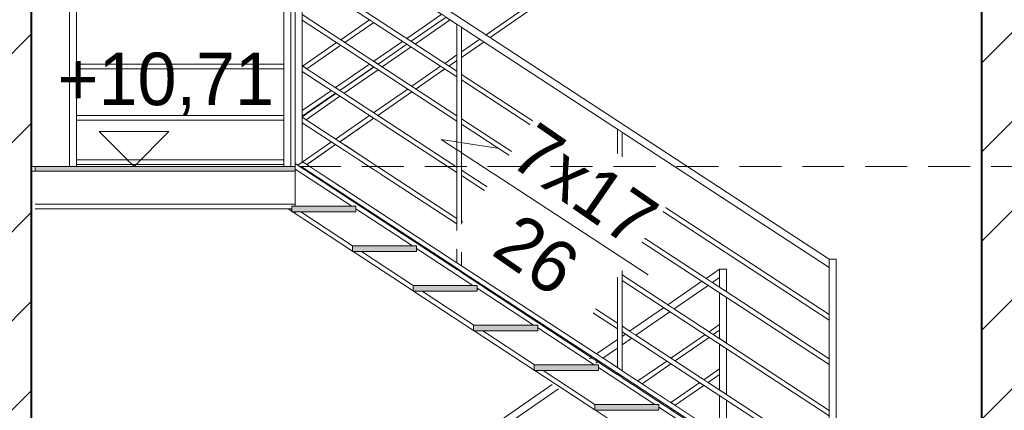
# Model space of a CAD drawing. Header units: centimetres. Extents: x 13236 to 130629, y -361 to 3059.
# Tile 70 of 71: x 76814 to 77236, y 1389 to 1556. Entities that reach past the tile are written whole.
import ezdxf

# ---------------------------------------------------------------- set-up
doc = ezdxf.new("R2010")
doc.units = ezdxf.units.CM
doc.header["$MEASUREMENT"] = 0
doc.linetypes.add('Przerywana gęsta', pattern=[13.5, 9, -4.5])
doc.linetypes.add('Wipeout_Contour', pattern=[100, 0, -100])
for name, color, linetype, lineweight in [('0_Nr_pióra__1', 7, 'Continuous', 13), ('0_Nr_pióra__103', 7, 'Continuous', 5), ('0_Nr_pióra__7', 7, 'Continuous', 20), ('inw_schody zewnętrzne_Nr_pióra__1', 7, 'Continuous', 13), ('inw_schody zewnętrzne_Nr_pióra__27', 7, 'Continuous', 40), ('inw_ściany zewnętrzne_Nr_pióra__61', 251, 'Continuous', 13)]:
    doc.layers.add(name, color=color, linetype=linetype, lineweight=lineweight)
doc.layers.add('inw_schody zewnętrzne', color=7, linetype='Continuous')
doc.styles.add('STYL_AUTOMATYCZNY_1', font='GOTHIC.TTF')
pattern_1 = [(45, (73973.137, 422.665), (-19.09188, 19.09188), [])]

# ---------------------------------------------------------------- blocks, each defined once
blk = doc.blocks.new('Wymiary_57_4', base_point=(76862.79, 1493.31))
at = {"layer": '0_Nr_pióra__1', "linetype": 'Continuous'}
for p, q in [((76862.79, 1493.31), (76847.79, 1508.31)), ((76847.79, 1508.31), (76877.79, 1508.31)), ((76877.79, 1508.31), (76862.79, 1493.31))]:
    blk.add_line(p, q, dxfattribs=at)
at = {"layer": '0_Nr_pióra__1', "insert": (76829.99, 1515.35), "char_height": 22.5, "attachment_point": 7, "style": 'STYL_AUTOMATYCZNY_1'}
blk.add_mtext('\\A1;{\\pql;\\fCentury Gothic|b0|i0|c238|p34;+10,71}', dxfattribs=at)

msp = doc.modelspace()

# ---------------------------------------------------------------- linework, layer by layer
at = {"layer": '0_Nr_pióra__103', "linetype": 'Continuous'}
msp.add_line((76835.08, 1493.31), (76835.08, 1602.11), dxfattribs=at)

# ---------------------------------------------------------------- wipeouts: each hides what was drawn before it
at = {"linetype": 'Wipeout_Contour', "ltscale": 231079.19759}
msp.add_wipeout([(77010.24, 1544.81), (77011.49, 1544.81), (77011.49, 1545.67)], dxfattribs=at)
at = {"linetype": 'Wipeout_Contour', "ltscale": 307591.702371}
msp.add_wipeout([(76838.08, 1537.11), (76838.08, 1535.11), (76927.08, 1535.11), (76927.08, 1537.11)], dxfattribs=at)
at = {"linetype": 'Wipeout_Contour', "ltscale": 231000.136149}
msp.add_wipeout([(76985.49, 1527.67), (76984.24, 1526.81), (76985.49, 1526.81)], dxfattribs=at)
at = {"linetype": 'Wipeout_Contour', "ltscale": 307589.957065}
msp.add_wipeout([(76838.08, 1515.11), (76838.08, 1513.11), (76927.08, 1513.11), (76927.08, 1515.11)], dxfattribs=at)
at = {"linetype": 'Wipeout_Contour', "ltscale": 307327.128927}
msp.add_wipeout([(76821.12, 1491.31), (76818.66, 1491.31), (76818.66, 1196.31), (76821.12, 1196.31)], dxfattribs=at).dxf.layer = 'inw_schody zewnętrzne'
at = {"linetype": 'Wipeout_Contour', "ltscale": 307806.287873}
msp.add_wipeout([(76934.86, 1492.62), (76938.96, 1489.94), (76938.96, 1493.31), (76935.85, 1493.31)], dxfattribs=at).dxf.layer = 'inw_schody zewnętrzne'
at = {"linetype": 'Wipeout_Contour', "ltscale": 308947.74002}
msp.add_wipeout([(77223.85, 1493.31), (77223.85, 1196.31), (77226.31, 1196.31), (77226.31, 1493.31)], dxfattribs=at).dxf.layer = 'inw_schody zewnętrzne'

# ---------------------------------------------------------------- next in the draw order: linework, layer by layer
at = {"layer": '0_Nr_pióra__103', "linetype": 'Continuous'}
for p, q in [((76927.08, 1537.11), (76838.08, 1537.11)), ((76927.08, 1535.11), (76838.08, 1535.11)), ((76927.08, 1515.11), (76838.08, 1515.11)), ((76927.08, 1513.11), (76838.08, 1513.11))]:
    msp.add_line(p, q, dxfattribs=at)

# ---------------------------------------------------------------- next in the draw order: wipeouts: each hides what was drawn before it
at = {"linetype": 'Wipeout_Contour', "ltscale": 308969.51157}
msp.add_wipeout([(77223.85, 1764.31), (77223.85, 1493.31), (77226.31, 1493.31), (77226.31, 1764.31)], dxfattribs=at).dxf.layer = 'inw_schody zewnętrzne'
at = {"linetype": 'Wipeout_Contour', "ltscale": 307349.284002}
msp.add_wipeout([(76821.12, 1491.31), (76821.12, 1196.31), (76829.74, 1196.31), (76829.74, 1491.31)], dxfattribs=at).dxf.layer = 'inw_schody zewnętrzne'
at = {"linetype": 'Wipeout_Contour', "ltscale": 307842.873895}
msp.add_wipeout([(76938.96, 1489.94), (76953.65, 1480.34), (76953.65, 1493.31), (76938.96, 1493.31)], dxfattribs=at).dxf.layer = 'inw_schody zewnętrzne'

# ---------------------------------------------------------------- next in the draw order: wipeouts: each hides what was drawn before it
at = {"linetype": 'Wipeout_Contour', "ltscale": 307349.001163}
msp.add_wipeout([(76818.66, 1762.31), (76818.66, 1493.31), (76821.12, 1493.31), (76821.12, 1762.31)], dxfattribs=at).dxf.layer = 'inw_schody zewnętrzne'
at = {"linetype": 'Wipeout_Contour', "ltscale": 308947.358022}
msp.add_wipeout([(77215.23, 1764.31), (77215.23, 1493.31), (77223.85, 1493.31), (77223.85, 1764.31)], dxfattribs=at).dxf.layer = 'inw_schody zewnętrzne'
at = {"linetype": 'Wipeout_Contour', "ltscale": 230856.771849}
msp.add_wipeout([(76935.85, 1493.31), (76938.96, 1493.31), (76938.96, 1495.46)], dxfattribs=at).dxf.layer = 'inw_schody zewnętrzne'
at = {"linetype": 'Wipeout_Contour', "ltscale": 307901.847707}
msp.add_wipeout([(76953.65, 1493.31), (76953.65, 1480.34), (76968.64, 1470.54), (76968.64, 1493.31)], dxfattribs=at).dxf.layer = 'inw_schody zewnętrzne'
at = {"linetype": 'Wipeout_Contour', "ltscale": 928065.774634}
msp.add_wipeout([(77248.79, 1493.31), (77226.31, 1493.31), (77226.31, 1196.31), (77248.79, 1196.31), (77289.45, 1196.31), (77343.87, 1196.31), (77421.24, 1196.31), (77432.14, 1196.31), (77432.14, 1493.31), (77421.24, 1493.31), (77343.87, 1493.31), (77289.45, 1493.31)], dxfattribs=at).dxf.layer = 'inw_schody zewnętrzne'

# ---------------------------------------------------------------- next in the draw order: hatches: boundary and pattern name
at = {"layer": 'inw_schody zewnętrzne_Nr_pióra__1', "linetype": 'Continuous'}
h = msp.add_hatch(dxfattribs=at)
h.set_pattern_fill('Bloczki_ceramiczne_0004', color=256, style=0, pattern_type=2)
h.set_pattern_definition(pattern_1)
h.paths.add_polyline_path([(77248.79, 1493.31), (77226.31, 1493.31), (77226.31, 1196.31), (77248.79, 1196.31), (77289.45, 1196.31), (77343.87, 1196.31), (77421.24, 1196.31), (77432.14, 1196.31), (77432.14, 1493.31), (77421.24, 1493.31), (77343.87, 1493.31), (77289.45, 1493.31)])

# ---------------------------------------------------------------- next in the draw order: wipeouts: each hides what was drawn before it
at = {"linetype": 'Wipeout_Contour', "ltscale": 307337.418127}
msp.add_wipeout([(76819.31, 1493.31), (76819.31, 1491.31), (76820.41, 1491.31), (76820.41, 1493.31)], dxfattribs=at)
at = {"linetype": 'Wipeout_Contour', "ltscale": 461751.550727}
msp.add_wipeout([(76931.99, 1473.81), (76931.99, 1473), (76956.49, 1456.98), (76956.49, 1459.31), (76956.54, 1459.31), (76934.36, 1473.81)], dxfattribs=at)
at = {"linetype": 'Wipeout_Contour', "ltscale": 307843.441109}
msp.add_wipeout([(76953.65, 1505.63), (76938.96, 1495.46), (76938.96, 1493.31), (76953.65, 1493.31)], dxfattribs=at).dxf.layer = 'inw_schody zewnętrzne'

# ---------------------------------------------------------------- next in the draw order: wipeouts: each hides what was drawn before it
at = {"linetype": 'Wipeout_Contour', "ltscale": 307333.921356}
msp.add_wipeout([(76818.66, 1493.31), (76818.66, 1491.31), (76819.31, 1491.31), (76819.31, 1493.31)], dxfattribs=at)
at = {"linetype": 'Wipeout_Contour', "ltscale": 384932.040439}
msp.add_wipeout([(76956.75, 1456.81), (76982.49, 1439.98), (76982.49, 1442.31), (76982.54, 1442.31), (76960.36, 1456.81)], dxfattribs=at)
at = {"linetype": 'Wipeout_Contour', "ltscale": 928131.002647}
msp.add_wipeout([(77248.79, 1764.31), (77226.31, 1764.31), (77226.31, 1493.31), (77248.79, 1493.31), (77289.45, 1493.31), (77343.87, 1493.31), (77421.24, 1493.31), (77432.14, 1493.31), (77432.14, 1764.31), (77421.24, 1764.31), (77343.87, 1764.31), (77289.45, 1764.31)], dxfattribs=at).dxf.layer = 'inw_schody zewnętrzne'
at = {"linetype": 'Wipeout_Contour', "ltscale": 538825.226198}
msp.add_wipeout([(76953.65, 1505.63), (76953.65, 1493.31), (76968.64, 1493.31), (76968.64, 1516.01), (76959.49, 1509.67), (76959.49, 1508.81), (76958.24, 1508.81)], dxfattribs=at).dxf.layer = 'inw_schody zewnętrzne'

# ---------------------------------------------------------------- next in the draw order: hatches: boundary and pattern name
at = {"layer": 'inw_schody zewnętrzne_Nr_pióra__1', "linetype": 'Continuous'}
h = msp.add_hatch(dxfattribs=at)
h.set_pattern_fill('Bloczki_ceramiczne_0004', color=256, style=0, pattern_type=2)
h.set_pattern_definition(pattern_1)
h.paths.add_polyline_path([(77248.79, 1764.31), (77226.31, 1764.31), (77226.31, 1493.31), (77248.79, 1493.31), (77289.45, 1493.31), (77343.87, 1493.31), (77421.24, 1493.31), (77432.14, 1493.31), (77432.14, 1764.31), (77421.24, 1764.31), (77343.87, 1764.31), (77289.45, 1764.31)])

# ---------------------------------------------------------------- next in the draw order: linework, layer by layer
at = {"layer": 'inw_schody zewnętrzne_Nr_pióra__27', "linetype": 'Continuous'}
for p, q in [((77226.31, 1764.31), (77226.31, 1493.31)), ((77226.31, 1493.31), (77226.31, 1196.31))]:
    msp.add_line(p, q, dxfattribs=at)

# ---------------------------------------------------------------- next in the draw order: wipeouts: each hides what was drawn before it
at = {"linetype": 'Wipeout_Contour', "ltscale": 230921.086607}
msp.add_wipeout([(76958.24, 1508.81), (76959.49, 1508.81), (76959.49, 1509.67)], dxfattribs=at)
at = {"linetype": 'Wipeout_Contour', "ltscale": 385060.429098}
msp.add_wipeout([(76986.36, 1439.81), (76982.75, 1439.81), (77008.49, 1422.98), (77008.49, 1425.31), (77008.54, 1425.31)], dxfattribs=at)
at = {"linetype": 'Wipeout_Contour', "ltscale": 920759.08366}
msp.add_wipeout([(76612.83, 1493.31), (76612.83, 1196.31), (76623.73, 1196.31), (76701.1, 1196.31), (76755.52, 1196.31), (76796.18, 1196.31), (76818.66, 1196.31), (76818.66, 1493.31), (76796.18, 1493.31), (76755.52, 1493.31), (76701.1, 1493.31), (76623.73, 1493.31)], dxfattribs=at).dxf.layer = 'inw_schody zewnętrzne'

# ---------------------------------------------------------------- next in the draw order: hatches: boundary and pattern name
at = {"layer": 'inw_schody zewnętrzne_Nr_pióra__1', "linetype": 'Continuous'}
h = msp.add_hatch(dxfattribs=at)
h.set_pattern_fill('Bloczki_ceramiczne_0004', color=256, style=0, pattern_type=2)
h.set_pattern_definition(pattern_1)
h.paths.add_polyline_path([(76612.83, 1493.31), (76612.83, 1196.31), (76623.73, 1196.31), (76701.1, 1196.31), (76755.52, 1196.31), (76796.18, 1196.31), (76818.66, 1196.31), (76818.66, 1493.31), (76796.18, 1493.31), (76755.52, 1493.31), (76701.1, 1493.31), (76623.73, 1493.31)])

# ---------------------------------------------------------------- next in the draw order: wipeouts: each hides what was drawn before it
at = {"linetype": 'Wipeout_Contour', "ltscale": 308156.391069}
msp.add_wipeout([(77113.99, 1638.52), (76931.99, 1512.52), (76931.99, 1510.12), (77113.99, 1636.12)], dxfattribs=at)
at = {"linetype": 'Wipeout_Contour', "ltscale": 385188.837599}
msp.add_wipeout([(77008.75, 1422.81), (77034.49, 1405.98), (77034.49, 1408.31), (77034.54, 1408.31), (77012.36, 1422.81)], dxfattribs=at)

# ---------------------------------------------------------------- next in the draw order: wipeouts: each hides what was drawn before it
at = {"linetype": 'Wipeout_Contour', "ltscale": 308158.813253}
msp.add_wipeout([(76933.07, 1493.79), (76934.86, 1492.62), (77113.99, 1616.63), (77113.99, 1619.04)], dxfattribs=at)
at = {"linetype": 'Wipeout_Contour', "ltscale": 385317.265923}
msp.add_wipeout([(77038.36, 1405.81), (77034.75, 1405.81), (77060.49, 1388.98), (77060.49, 1391.31), (77060.54, 1391.31)], dxfattribs=at)
at = {"linetype": 'Wipeout_Contour', "ltscale": 920824.829253}
msp.add_wipeout([(76612.83, 1764.31), (76612.83, 1493.31), (76623.73, 1493.31), (76701.1, 1493.31), (76755.52, 1493.31), (76796.18, 1493.31), (76818.66, 1493.31), (76818.66, 1764.31), (76796.18, 1764.31), (76755.52, 1764.31), (76701.1, 1764.31), (76623.73, 1764.31)], dxfattribs=at).dxf.layer = 'inw_schody zewnętrzne'

# ---------------------------------------------------------------- next in the draw order: hatches: boundary and pattern name
at = {"layer": 'inw_schody zewnętrzne_Nr_pióra__1', "linetype": 'Continuous'}
h = msp.add_hatch(dxfattribs=at)
h.set_pattern_fill('Bloczki_ceramiczne_0004', color=256, style=0, pattern_type=2)
h.set_pattern_definition(pattern_1)
h.paths.add_polyline_path([(76612.83, 1764.31), (76612.83, 1493.31), (76623.73, 1493.31), (76701.1, 1493.31), (76755.52, 1493.31), (76796.18, 1493.31), (76818.66, 1493.31), (76818.66, 1764.31), (76796.18, 1764.31), (76755.52, 1764.31), (76701.1, 1764.31), (76623.73, 1764.31)])

# ---------------------------------------------------------------- next in the draw order: linework, layer by layer
at = {"layer": '0_Nr_pióra__1', "linetype": 'Continuous'}
for p, q in [((76818.66, 1493.31), (76819.31, 1493.31)), ((76818.66, 1491.31), (76819.31, 1491.31)), ((76819.31, 1493.31), (76820.41, 1493.31)), ((76819.31, 1491.31), (76820.41, 1491.31)), ((76820.41, 1493.31), (76820.41, 1491.31))]:
    msp.add_line(p, q, dxfattribs=at)
at = {"layer": 'inw_schody zewnętrzne_Nr_pióra__27', "linetype": 'Continuous'}
for p, q in [((76818.66, 1764.31), (76818.66, 1493.31)), ((76818.66, 1493.31), (76818.66, 1196.31))]:
    msp.add_line(p, q, dxfattribs=at)

# ---------------------------------------------------------------- next in the draw order: wipeouts: each hides what was drawn before it
at = {"linetype": 'Wipeout_Contour', "ltscale": 230863.449253}
msp.add_wipeout([(76956.2, 1476.31), (76931.99, 1492.14), (76931.99, 1476.31)], dxfattribs=at)

# ---------------------------------------------------------------- next in the draw order: wipeouts: each hides what was drawn before it
at = {"linetype": 'Wipeout_Contour', "ltscale": 384859.152967}
msp.add_wipeout([(76934.36, 1473.81), (76956.54, 1459.31), (76982.2, 1459.31), (76957.99, 1475.14), (76957.99, 1473.81)], dxfattribs=at)

# ---------------------------------------------------------------- next in the draw order: wipeouts: each hides what was drawn before it
at = {"linetype": 'Wipeout_Contour', "ltscale": 384987.51775}
msp.add_wipeout([(76960.36, 1456.81), (76982.54, 1442.31), (77008.2, 1442.31), (76983.99, 1458.14), (76983.99, 1456.81)], dxfattribs=at)

# ---------------------------------------------------------------- next in the draw order: wipeouts: each hides what was drawn before it
at = {"linetype": 'Wipeout_Contour', "ltscale": 385115.9024}
msp.add_wipeout([(77009.99, 1439.81), (76986.36, 1439.81), (77008.54, 1425.31), (77034.2, 1425.31), (77009.99, 1441.14)], dxfattribs=at)

# ---------------------------------------------------------------- next in the draw order: wipeouts: each hides what was drawn before it
at = {"linetype": 'Wipeout_Contour', "ltscale": 385244.306878}
msp.add_wipeout([(77012.36, 1422.81), (77034.54, 1408.31), (77060.2, 1408.31), (77035.99, 1424.14), (77035.99, 1422.81)], dxfattribs=at)

# ---------------------------------------------------------------- next in the draw order: wipeouts: each hides what was drawn before it
at = {"linetype": 'Wipeout_Contour', "ltscale": 385372.731184}
msp.add_wipeout([(77038.36, 1405.81), (77060.54, 1391.31), (77086.2, 1391.31), (77061.99, 1407.14), (77061.99, 1405.81)], dxfattribs=at)

# ---------------------------------------------------------------- next in the draw order: wipeouts: each hides what was drawn before it
at = {"linetype": 'Wipeout_Contour', "ltscale": 385501.175275}
msp.add_wipeout([(77087.99, 1388.81), (77064.36, 1388.81), (77086.54, 1374.31), (77112.2, 1374.31), (77087.99, 1390.14)], dxfattribs=at)

# ---------------------------------------------------------------- next in the draw order: wipeouts: each hides what was drawn before it
at = {"linetype": 'Wipeout_Contour', "ltscale": 2003366.581629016}
msp.add_wipeout([(76931.99, 1492.14), (76956.2, 1476.31), (76957.99, 1476.31), (76957.99, 1475.14), (76982.2, 1459.31), (76983.99, 1459.31), (76983.99, 1458.14), (77008.2, 1442.31), (77009.99, 1442.31), (77009.99, 1441.14), (77034.2, 1425.31), (77035.99, 1425.31), (77035.99, 1424.14), (77060.2, 1408.31), (77061.99, 1408.31), (77061.99, 1407.14), (77086.2, 1391.31), (77087.99, 1391.31), (77087.99, 1390.14), (77112.2, 1374.31), (77113.99, 1374.31), (77113.99, 1373.14), (77138.2, 1357.31), (77139.99, 1357.31), (77139.99, 1358.5), (76931.99, 1494.5)], dxfattribs=at)

# ---------------------------------------------------------------- next in the draw order: hatches: boundary and pattern name
at = {"layer": '0_Nr_pióra__1', "linetype": 'Continuous'}
for points in [[(76931.99, 1491.31), (76931.99, 1493.31), (76820.41, 1493.31), (76820.41, 1491.31)], [(76957.99, 1473.81), (76957.99, 1476.31), (76930.49, 1476.31), (76930.49, 1473.81)], [(76983.99, 1456.81), (76983.99, 1459.31), (76956.49, 1459.31), (76956.49, 1456.81)], [(77009.99, 1439.81), (77009.99, 1442.31), (76982.49, 1442.31), (76982.49, 1439.81)], [(77035.99, 1422.81), (77035.99, 1425.31), (77008.49, 1425.31), (77008.49, 1422.81)], [(77061.99, 1405.81), (77061.99, 1408.31), (77034.49, 1408.31), (77034.49, 1405.81)], [(77087.99, 1388.81), (77087.99, 1391.31), (77060.49, 1391.31), (77060.49, 1388.81)]]:
    msp.add_hatch(color=256, dxfattribs=at).paths.add_polyline_path(points)

# ---------------------------------------------------------------- next in the draw order: linework, layer by layer
at = {"layer": '0_Nr_pióra__103', "linetype": 'Continuous'}
for p, q in [((76931.99, 1491.31), (76820.41, 1491.31)), ((76931.99, 1494.5), (76931.99, 1493.31)), ((76931.99, 1493.31), (76931.99, 1491.31)), ((76931.99, 1491.31), (76931.99, 1476.31)), ((76931.99, 1477.05), (76820.41, 1477.05)), ((76930.49, 1475.05), (76820.41, 1475.05)), ((76907.14, 1475.05), (76930.49, 1475.05)), ((76930.49, 1476.31), (76930.49, 1473.81)), ((76931.99, 1473.81), (76931.99, 1473)), ((76982.49, 1442.31), (76982.49, 1439.81)), ((77060.49, 1391.31), (77060.49, 1388.81))]:
    msp.add_line(p, q, dxfattribs=at)

# ---------------------------------------------------------------- next in the draw order: wipeouts: each hides what was drawn before it
at = {"linetype": 'Wipeout_Contour', "ltscale": 308001.845742}
msp.add_wipeout([(77042.11, 1399.8), (76932.53, 1324.33), (76934.23, 1321.86), (77044.82, 1398.02)], dxfattribs=at)

# ---------------------------------------------------------------- next in the draw order: linework, layer by layer
at = {"layer": '0_Nr_pióra__103', "linetype": 'Continuous'}
for p, q in [((76934.03, 1325.36), (77042.11, 1399.8)), ((76934.23, 1321.86), (77044.82, 1398.02))]:
    msp.add_line(p, q, dxfattribs=at)

# ---------------------------------------------------------------- next in the draw order: wipeouts: each hides what was drawn before it
at = {"linetype": 'Wipeout_Contour', "ltscale": 308253.880296}
msp.add_wipeout([(76934.99, 1601.13), (76934.99, 1597.55), (77160.86, 1450.1), (77162.5, 1452.61)], dxfattribs=at)
at = {"linetype": 'Wipeout_Contour', "ltscale": 307588.470008}
msp.add_wipeout([(76838.08, 1496.11), (76838.08, 1494.11), (76927.08, 1494.11), (76927.08, 1496.11)], dxfattribs=at)

# ---------------------------------------------------------------- next in the draw order: linework, layer by layer
at = {"layer": '0_Nr_pióra__103', "linetype": 'Continuous'}
for p, q in [((77013.8, 1549.68), (77114.58, 1619.45)), ((77015.59, 1548.51), (77118.06, 1619.45)), ((76838.08, 1493.31), (76838.08, 1599.11)), ((76927.08, 1493.31), (76927.08, 1599.11)), ((76927.08, 1496.11), (76838.08, 1496.11)), ((76931.99, 1493.31), (76820.41, 1493.31)), ((76927.08, 1494.11), (76838.08, 1494.11)), ((77163.99, 1451.62), (77163.99, 1453.57)), ((77163.99, 1342.81), (77163.99, 1451.62))]:
    msp.add_line(p, q, dxfattribs=at)

# ---------------------------------------------------------------- next in the draw order: block references
at = {"linetype": 'Continuous'}
msp.add_blockref('Wymiary_57_4', (76862.79, 1493.31), dxfattribs=at)

# ---------------------------------------------------------------- next in the draw order: wipeouts: each hides what was drawn before it
at = {"linetype": 'Wipeout_Contour', "ltscale": 307928.958502}
msp.add_wipeout([(76934.99, 1495.33), (76934.99, 1492.94), (77001.32, 1449.64), (77001.32, 1452.03)], dxfattribs=at)

# ---------------------------------------------------------------- next in the draw order: linework, layer by layer
at = {"layer": '0_Nr_pióra__103', "linetype": 'Continuous'}
for p, q in [((76956.49, 1459.31), (76956.49, 1456.81)), ((76983.99, 1459.31), (76956.49, 1459.31)), ((76983.99, 1459.31), (76983.99, 1456.81)), ((76983.99, 1456.81), (76956.49, 1456.81)), ((76982.49, 1439.98), (76956.75, 1456.81)), ((76982.54, 1442.31), (76960.36, 1456.81))]:
    msp.add_line(p, q, dxfattribs=at)

# ---------------------------------------------------------------- next in the draw order: wipeouts: each hides what was drawn before it
at = {"linetype": 'Wipeout_Contour', "ltscale": 307930.421582}
msp.add_wipeout([(76934.99, 1511.94), (77001.32, 1468.64), (77001.32, 1471.03), (76934.99, 1514.33)], dxfattribs=at)
at = {"linetype": 'Wipeout_Contour', "ltscale": 308199.871406}
msp.add_wipeout([(77070.15, 1407.09), (77003.32, 1450.72), (77003.32, 1448.33), (77070.15, 1404.7)], dxfattribs=at)

# ---------------------------------------------------------------- next in the draw order: linework, layer by layer
at = {"layer": '0_Nr_pióra__103', "linetype": 'Continuous'}
for p, q in [((76956.49, 1456.98), (76928.85, 1475.05)), ((76957.99, 1476.31), (76930.49, 1476.31)), ((76957.99, 1476.31), (76957.99, 1473.81)), ((76982.2, 1459.31), (76957.99, 1475.14)), ((76957.99, 1473.81), (76930.49, 1473.81)), ((76956.54, 1459.31), (76934.36, 1473.81)), ((77034.49, 1408.31), (77034.49, 1405.81)), ((77061.99, 1405.81), (77034.49, 1405.81)), ((77060.49, 1388.98), (77034.75, 1405.81)), ((77060.54, 1391.31), (77038.36, 1405.81))]:
    msp.add_line(p, q, dxfattribs=at)

# ---------------------------------------------------------------- next in the draw order: wipeouts: each hides what was drawn before it
at = {"linetype": 'Wipeout_Contour', "ltscale": 307932.1391}
msp.add_wipeout([(76934.99, 1533.94), (77001.32, 1490.64), (77001.32, 1493.03), (76934.99, 1536.33)], dxfattribs=at)
at = {"linetype": 'Wipeout_Contour', "ltscale": 308201.289039}
msp.add_wipeout([(77003.32, 1467.33), (77070.15, 1423.7), (77070.15, 1426.09), (77003.32, 1469.72)], dxfattribs=at)
at = {"linetype": 'Wipeout_Contour', "ltscale": 308292.134844}
msp.add_wipeout([(77059.41, 1411.71), (77058.13, 1410.83), (77060.84, 1409.06), (77062.13, 1409.94)], dxfattribs=at)
at = {"linetype": 'Wipeout_Contour', "ltscale": 308515.400148}
msp.add_wipeout([(77072.15, 1405.78), (77072.15, 1403.4), (77161, 1345.4), (77161, 1347.78)], dxfattribs=at)

# ---------------------------------------------------------------- next in the draw order: linework, layer by layer
at = {"layer": '0_Nr_pióra__103', "linetype": 'Continuous'}
for p, q in [((76933.07, 1493.79), (76947.49, 1503.78)), ((76936.93, 1494.06), (76949.28, 1502.61)), ((76956.2, 1476.31), (76931.99, 1492.14)), ((76934.86, 1492.62), (76935.16, 1492.83)), ((76934.99, 1492.54), (76934.99, 1492.94)), ((77009.99, 1442.31), (76982.49, 1442.31)), ((77009.99, 1442.31), (77009.99, 1439.81)), ((77034.2, 1425.31), (77009.99, 1441.14)), ((77009.99, 1439.81), (76982.49, 1439.81)), ((77008.49, 1422.98), (76982.75, 1439.81)), ((77008.54, 1425.31), (76986.36, 1439.81)), ((77008.49, 1425.31), (77008.49, 1422.81)), ((77035.99, 1425.31), (77008.49, 1425.31)), ((77035.99, 1425.31), (77035.99, 1422.81)), ((77035.99, 1422.81), (77008.49, 1422.81)), ((77034.49, 1405.98), (77008.75, 1422.81)), ((77034.54, 1408.31), (77012.36, 1422.81)), ((77061.99, 1408.31), (77034.49, 1408.31)), ((77061.99, 1408.31), (77061.99, 1405.81))]:
    msp.add_line(p, q, dxfattribs=at)

# ---------------------------------------------------------------- next in the draw order: wipeouts: each hides what was drawn before it
at = {"linetype": 'Wipeout_Contour', "ltscale": 307933.881756}
msp.add_wipeout([(76934.99, 1558.33), (76934.99, 1555.94), (77001.32, 1512.64), (77001.32, 1515.03)], dxfattribs=at)
at = {"linetype": 'Wipeout_Contour', "ltscale": 308202.953913}
msp.add_wipeout([(77003.32, 1489.33), (77070.15, 1445.7), (77070.15, 1448.09), (77003.32, 1491.72)], dxfattribs=at)
at = {"linetype": 'Wipeout_Contour', "ltscale": 308516.76498}
msp.add_wipeout([(77072.15, 1424.78), (77072.15, 1422.4), (77161, 1364.4), (77161, 1366.78)], dxfattribs=at)

# ---------------------------------------------------------------- next in the draw order: wipeouts: each hides what was drawn before it
at = {"linetype": 'Wipeout_Contour', "ltscale": 307935.407007}
msp.add_wipeout([(76934.99, 1574.94), (77001.32, 1531.64), (77001.32, 1534.03), (76934.99, 1577.33)], dxfattribs=at)
at = {"linetype": 'Wipeout_Contour', "ltscale": 307826.882881}
msp.add_wipeout([(76934.99, 1514.81), (76949.25, 1524.63), (76947.44, 1525.81), (76934.99, 1517.24)], dxfattribs=at)
at = {"linetype": 'Wipeout_Contour', "ltscale": 308204.643904}
msp.add_wipeout([(77003.32, 1511.33), (77070.15, 1467.7), (77070.15, 1470.09), (77003.32, 1513.72)], dxfattribs=at)
at = {"linetype": 'Wipeout_Contour', "ltscale": 308518.368694}
msp.add_wipeout([(77072.15, 1444.4), (77161, 1386.4), (77161, 1388.78), (77072.15, 1446.78)], dxfattribs=at)

# ---------------------------------------------------------------- next in the draw order: linework, layer by layer
at = {"layer": '0_Nr_pióra__103', "linetype": 'Continuous'}
for p, q in [((76981.98, 1527.65), (76994.33, 1536.2)), ((76983.77, 1526.48), (76996.12, 1535.03)), ((76936.57, 1513.29), (76951.15, 1523.39)), ((76949.27, 1505.01), (76963.85, 1515.1)), ((76951.06, 1503.84), (76965.64, 1513.93)), ((77086.49, 1371.98), (77060.75, 1388.81))]:
    msp.add_line(p, q, dxfattribs=at)

# ---------------------------------------------------------------- next in the draw order: wipeouts: each hides what was drawn before it
at = {"linetype": 'Wipeout_Contour', "ltscale": 230852.747162}
msp.add_wipeout([(76935.08, 1555.88), (76934.99, 1555.94), (76934.99, 1555.81)], dxfattribs=at)
at = {"linetype": 'Wipeout_Contour', "ltscale": 230851.422131}
msp.add_wipeout([(76934.99, 1533.94), (76934.99, 1533.81), (76935.08, 1533.88)], dxfattribs=at)
at = {"linetype": 'Wipeout_Contour', "ltscale": 307890.673273}
msp.add_wipeout([(76949.22, 1527.04), (76951.03, 1525.86), (76965.65, 1535.93), (76963.84, 1537.11)], dxfattribs=at)
at = {"linetype": 'Wipeout_Contour', "ltscale": 308206.123655}
msp.add_wipeout([(77003.32, 1530.33), (77070.15, 1486.7), (77070.15, 1489.09), (77003.32, 1532.72)], dxfattribs=at)
at = {"linetype": 'Wipeout_Contour', "ltscale": 308519.997499}
msp.add_wipeout([(77072.15, 1468.78), (77072.15, 1466.4), (77161, 1408.4), (77161, 1410.78)], dxfattribs=at)
at = {"linetype": 'Wipeout_Contour', "ltscale": 308360.38778}
msp.add_wipeout([(77077.14, 1400.14), (77075.85, 1399.25), (77077.66, 1398.06), (77078.95, 1398.96)], dxfattribs=at)
at = {"linetype": 'Wipeout_Contour', "ltscale": 308416.3412}
msp.add_wipeout([(77090, 1389.99), (77091.81, 1388.81), (77093.12, 1389.71), (77091.31, 1390.89)], dxfattribs=at)

# ---------------------------------------------------------------- next in the draw order: linework, layer by layer
at = {"layer": '0_Nr_pióra__103', "linetype": 'Continuous'}
for p, q in [((76965.62, 1516.33), (76980.2, 1526.42)), ((76967.41, 1515.16), (76981.99, 1525.25)), ((77087.99, 1391.31), (77060.49, 1391.31)), ((77087.99, 1391.31), (77087.99, 1388.81)), ((77087.99, 1388.81), (77060.49, 1388.81))]:
    msp.add_line(p, q, dxfattribs=at)

# ---------------------------------------------------------------- next in the draw order: wipeouts: each hides what was drawn before it
at = {"linetype": 'Wipeout_Contour', "ltscale": 308067.820317}
msp.add_wipeout([(77001.32, 1554.25), (77001.32, 1447.98), (77003.32, 1446.67), (77003.32, 1552.94)], dxfattribs=at)
at = {"linetype": 'Wipeout_Contour', "ltscale": 307834.768928}
msp.add_wipeout([(76935.05, 1536.29), (76936.86, 1535.1), (76951.48, 1545.17), (76949.67, 1546.35)], dxfattribs=at)
at = {"linetype": 'Wipeout_Contour', "ltscale": 307952.627696}
msp.add_wipeout([(76978, 1546.86), (76965.62, 1538.33), (76967.43, 1537.15), (76979.81, 1545.68)], dxfattribs=at)
at = {"linetype": 'Wipeout_Contour', "ltscale": 308521.424388}
msp.add_wipeout([(77072.15, 1485.4), (77161, 1427.4), (77161, 1429.78), (77072.15, 1487.78)], dxfattribs=at)
at = {"linetype": 'Wipeout_Contour', "ltscale": 308451.268934}
msp.add_wipeout([(77093.09, 1392.12), (77094.9, 1390.94), (77107.28, 1399.46), (77105.47, 1400.65)], dxfattribs=at)

# ---------------------------------------------------------------- next in the draw order: linework, layer by layer
at = {"layer": '0_Nr_pióra__103', "linetype": 'Continuous'}
for p, q in [((77001.32, 1534.03), (77001.32, 1554.25)), ((77003.32, 1532.72), (77003.32, 1552.94)), ((77003.32, 1542.42), (77011.14, 1547.84)), ((77003.32, 1540.02), (77012.93, 1546.67)), ((76969.28, 1535.94), (76981.63, 1544.49)), ((76996.1, 1537.43), (77001.32, 1541.04)), ((76997.89, 1536.26), (77001.32, 1538.63)), ((76949.22, 1527.04), (76963.84, 1537.11)), ((76951.03, 1525.86), (76965.65, 1535.93)), ((76951.14, 1525.78), (76965.72, 1535.88)), ((76952.93, 1524.62), (76967.51, 1534.71)), ((77001.32, 1531.64), (77001.32, 1534.03)), ((77001.32, 1515.03), (77001.32, 1531.64)), ((77003.32, 1530.33), (77003.32, 1532.72)), ((77003.32, 1513.72), (77003.32, 1530.33)), ((77001.32, 1512.64), (77001.32, 1515.03)), ((77001.32, 1493.03), (77001.32, 1512.64)), ((77003.32, 1511.33), (77003.32, 1513.72)), ((77003.32, 1491.72), (77003.32, 1511.33)), ((77001.32, 1452.03), (76934.99, 1495.33)), ((77001.32, 1449.64), (76934.99, 1492.94)), ((77001.32, 1490.64), (77001.32, 1493.03)), ((77003.32, 1489.33), (77003.32, 1491.72)), ((77001.32, 1471.03), (77001.32, 1490.64)), ((77003.32, 1469.72), (77003.32, 1489.33)), ((77001.32, 1468.64), (77001.32, 1471.03)), ((77001.32, 1452.03), (77001.32, 1468.64)), ((77003.32, 1467.33), (77003.32, 1469.72)), ((77003.32, 1450.72), (77003.32, 1467.33)), ((77008.2, 1442.31), (76983.99, 1458.14)), ((77160.99, 1450.3), (77160.99, 1453.57)), ((77160.99, 1453.57), (77163.99, 1453.57)), ((77003.32, 1450.72), (77001.32, 1452.03)), ((77003.32, 1448.33), (77001.32, 1449.64)), ((77001.32, 1449.17), (77001.32, 1449.64)), ((77160.99, 1344.77), (77160.99, 1450.3)), ((77003.32, 1447.86), (77003.32, 1448.33)), ((77090.89, 1390.61), (77091.31, 1390.89)), ((77092.7, 1389.42), (77093.12, 1389.71))]:
    msp.add_line(p, q, dxfattribs=at)

# ---------------------------------------------------------------- next in the draw order: wipeouts: each hides what was drawn before it
at = {"linetype": 'Wipeout_Contour', "ltscale": 769487.503171}
msp.add_wipeout([(76931.03, 1510.3), (76931.99, 1510.96), (76931.99, 1599.51), (76931.85, 1599.6), (76931.99, 1599.82), (76931.99, 1603.09), (76934.03, 1601.76), (76934.03, 1619.15), (76932.53, 1621.33), (76931.03, 1620.3)], dxfattribs=at)
at = {"linetype": 'Wipeout_Contour', "ltscale": 307896.728419}
msp.add_wipeout([(76963.84, 1556.11), (76951.45, 1547.58), (76953.26, 1546.4), (76965.65, 1554.93)], dxfattribs=at)
at = {"linetype": 'Wipeout_Contour', "ltscale": 308015.512186}
msp.add_wipeout([(76979.78, 1548.09), (76981.59, 1546.91), (76996.67, 1557.29), (76994.85, 1558.47)], dxfattribs=at)
at = {"linetype": 'Wipeout_Contour', "ltscale": 308339.652542}
msp.add_wipeout([(77072.15, 1508.01), (77070.15, 1509.31), (77070.15, 1402.97), (77072.15, 1401.66)], dxfattribs=at)
at = {"linetype": 'Wipeout_Contour', "ltscale": 231392.430154}
msp.add_wipeout([(77117.19, 1447.86), (77116.99, 1448.15), (77116.99, 1447.72)], dxfattribs=at)
at = {"linetype": 'Wipeout_Contour', "ltscale": 308395.296227}
msp.add_wipeout([(77091.31, 1409.89), (77078.92, 1401.36), (77080.73, 1400.18), (77093.12, 1408.71)], dxfattribs=at)
at = {"linetype": 'Wipeout_Contour', "ltscale": 308495.081386}
msp.add_wipeout([(77113.99, 1406.51), (77107.25, 1401.87), (77109.06, 1400.69), (77113.99, 1404.08)], dxfattribs=at)

# ---------------------------------------------------------------- next in the draw order: linework, layer by layer
at = {"layer": '0_Nr_pióra__103', "linetype": 'Continuous'}
for p, q in [((76930.08, 1493.31), (76930.08, 1602.11)), ((77161, 1453.59), (76934.99, 1601.13)), ((76931.99, 1493.31), (76931.99, 1599.51)), ((76934.99, 1495.12), (76934.99, 1597.55)), ((77001.32, 1534.03), (76934.99, 1577.33)), ((77001.32, 1531.64), (76934.99, 1574.94)), ((77001.32, 1515.03), (76934.99, 1558.33)), ((77001.32, 1512.64), (76934.99, 1555.94)), ((76934.99, 1555.81), (76935.08, 1555.88)), ((76951.45, 1547.58), (76963.84, 1556.11)), ((76953.26, 1546.4), (76965.65, 1554.93)), ((76979.78, 1548.09), (76994.85, 1558.47)), ((76981.62, 1546.89), (76996.65, 1557.29)), ((76983.41, 1545.72), (76998.44, 1556.13)), ((76992.41, 1554.36), (76996.67, 1557.29)), ((76935.05, 1536.29), (76949.67, 1546.35)), ((76965.62, 1538.33), (76978, 1546.86)), ((76936.86, 1535.1), (76951.48, 1545.17)), ((76967.49, 1537.11), (76979.84, 1545.66)), ((77001.32, 1493.03), (76934.99, 1536.33)), ((77001.32, 1490.64), (76934.99, 1533.94)), ((76934.99, 1533.81), (76935.08, 1533.88)), ((77070.15, 1489.09), (77003.32, 1532.72)), ((77070.15, 1486.7), (77003.32, 1530.33)), ((76934.99, 1517.24), (76947.44, 1525.81)), ((76934.99, 1514.81), (76949.25, 1524.63)), ((76934.99, 1514.6), (76949.36, 1524.55)), ((76931.99, 1512.52), (76931.99, 1510.12)), ((77001.32, 1471.03), (76934.99, 1514.33)), ((77070.15, 1470.09), (77003.32, 1513.72)), ((76931.99, 1510.12), (76931.99, 1494.5)), ((77001.32, 1468.64), (76934.99, 1511.94)), ((77070.15, 1467.7), (77003.32, 1511.33)), ((77070.15, 1489.09), (77070.15, 1509.31)), ((77072.15, 1487.78), (77072.15, 1508.01)), ((77070.15, 1448.09), (77003.32, 1491.72)), ((77070.15, 1445.7), (77003.32, 1489.33)), ((77070.15, 1486.7), (77070.15, 1489.09)), ((77072.15, 1485.4), (77072.15, 1487.78)), ((77070.15, 1470.09), (77070.15, 1486.7)), ((77072.15, 1468.78), (77072.15, 1485.4)), ((77070.15, 1467.7), (77070.15, 1470.09)), ((77070.15, 1426.09), (77003.32, 1469.72)), ((77070.15, 1423.7), (77003.32, 1467.33)), ((77070.15, 1448.09), (77070.15, 1467.7)), ((77072.15, 1466.4), (77072.15, 1468.78)), ((77072.15, 1446.78), (77072.15, 1466.4)), ((77070.15, 1445.7), (77070.15, 1448.09)), ((77070.15, 1426.09), (77070.15, 1445.7)), ((77072.15, 1444.4), (77072.15, 1446.78)), ((77072.15, 1424.78), (77072.15, 1444.4)), ((77070.15, 1423.7), (77070.15, 1426.09)), ((77086.2, 1391.31), (77061.99, 1407.14)), ((77072.15, 1405.78), (77070.15, 1407.09)), ((77072.15, 1403.4), (77070.15, 1404.7)), ((77070.15, 1404.16), (77070.15, 1404.7)), ((77072.15, 1402.86), (77072.15, 1403.4)), ((77076.74, 1399.86), (77077.14, 1400.14)), ((77078.55, 1398.68), (77078.95, 1398.96)), ((77093.09, 1392.12), (77105.47, 1400.65)), ((77094.9, 1390.94), (77107.28, 1399.46))]:
    msp.add_line(p, q, dxfattribs=at)

# ---------------------------------------------------------------- next in the draw order: wipeouts: each hides what was drawn before it
at = {"linetype": 'Wipeout_Contour', "ltscale": 308317.031312}
msp.add_wipeout([(77070.15, 1419.11), (77061.19, 1412.94), (77063.91, 1411.17), (77070.15, 1415.47)], dxfattribs=at)
at = {"linetype": 'Wipeout_Contour', "ltscale": 308513.233508}
msp.add_wipeout([(77113.99, 1397.48), (77116.99, 1395.52), (77116.99, 1415.13), (77113.99, 1417.09)], dxfattribs=at)

# ---------------------------------------------------------------- next in the draw order: linework, layer by layer
at = {"layer": '0_Nr_pióra__103', "linetype": 'Continuous'}
for p, q in [((77060.2, 1408.31), (77035.99, 1424.14)), ((77058.13, 1410.83), (77059.41, 1411.71)), ((77060.84, 1409.06), (77062.13, 1409.94)), ((77107.25, 1401.87), (77113.99, 1406.51)), ((77109.06, 1400.69), (77113.99, 1404.08))]:
    msp.add_line(p, q, dxfattribs=at)

# ---------------------------------------------------------------- next in the draw order: wipeouts: each hides what was drawn before it
at = {"linetype": 'Wipeout_Contour', "ltscale": 308347.127297}
msp.add_wipeout([(77072.15, 1416.84), (77076.29, 1419.69), (77073.58, 1421.47), (77072.15, 1420.49)], dxfattribs=at)
at = {"linetype": 'Wipeout_Contour', "ltscale": 308511.748569}
msp.add_wipeout([(77113.99, 1395.09), (77113.99, 1378.48), (77116.99, 1376.52), (77116.99, 1393.13)], dxfattribs=at)

# ---------------------------------------------------------------- next in the draw order: linework, layer by layer
at = {"layer": '0_Nr_pióra__103', "linetype": 'Continuous'}
for p, q in [((77070.15, 1407.09), (77003.32, 1450.72)), ((77070.15, 1404.7), (77003.32, 1448.33)), ((77070.15, 1407.09), (77070.15, 1423.7)), ((77072.15, 1422.4), (77072.15, 1424.78)), ((77072.15, 1405.78), (77072.15, 1422.4)), ((77061.19, 1412.94), (77070.15, 1419.11)), ((77063.91, 1411.17), (77070.15, 1415.47)), ((77116.99, 1395.52), (77116.99, 1415.13)), ((77161, 1347.78), (77072.15, 1405.78)), ((77161, 1345.4), (77072.15, 1403.4)), ((77113.99, 1378.48), (77113.99, 1395.09)), ((77112.2, 1374.31), (77087.99, 1390.14)), ((77116.99, 1376.52), (77116.99, 1393.13))]:
    msp.add_line(p, q, dxfattribs=at)

# ---------------------------------------------------------------- next in the draw order: wipeouts: each hides what was drawn before it
at = {"linetype": 'Wipeout_Contour', "ltscale": 308388.912169}
msp.add_wipeout([(77075.36, 1422.69), (77078.07, 1420.92), (77092.69, 1430.99), (77089.98, 1432.76)], dxfattribs=at)

# ---------------------------------------------------------------- next in the draw order: linework, layer by layer
at = {"layer": '0_Nr_pióra__103', "linetype": 'Continuous'}
for p, q in [((77072.15, 1420.49), (77073.58, 1421.47)), ((77072.15, 1416.84), (77076.29, 1419.69))]:
    msp.add_line(p, q, dxfattribs=at)

# ---------------------------------------------------------------- next in the draw order: wipeouts: each hides what was drawn before it
at = {"linetype": 'Wipeout_Contour', "ltscale": 308455.339239}
msp.add_wipeout([(77091.76, 1433.99), (77094.47, 1432.22), (77109.09, 1442.28), (77106.38, 1444.06)], dxfattribs=at)
at = {"linetype": 'Wipeout_Contour', "ltscale": 308457.182565}
msp.add_wipeout([(77107.71, 1421.19), (77093.09, 1411.12), (77094.9, 1409.94), (77109.52, 1420)], dxfattribs=at)

# ---------------------------------------------------------------- next in the draw order: linework, layer by layer
at = {"layer": '0_Nr_pióra__103', "linetype": 'Continuous'}
for p, q in [((77075.36, 1422.69), (77089.98, 1432.76)), ((77078.07, 1420.92), (77092.69, 1430.99)), ((77078.92, 1401.36), (77091.31, 1409.89)), ((77080.73, 1400.18), (77093.12, 1408.71))]:
    msp.add_line(p, q, dxfattribs=at)

# ---------------------------------------------------------------- next in the draw order: wipeouts: each hides what was drawn before it
at = {"linetype": 'Wipeout_Contour', "ltscale": 308500.74813}
msp.add_wipeout([(77113.99, 1449.3), (77108.16, 1445.28), (77110.87, 1443.51), (77113.99, 1445.65)], dxfattribs=at)
at = {"linetype": 'Wipeout_Contour', "ltscale": 308500.867207}
msp.add_wipeout([(77113.99, 1425.51), (77109.49, 1422.41), (77111.3, 1421.23), (77113.99, 1423.08)], dxfattribs=at)

# ---------------------------------------------------------------- next in the draw order: linework, layer by layer
at = {"layer": '0_Nr_pióra__103', "linetype": 'Continuous'}
for p, q in [((77091.76, 1433.99), (77106.38, 1444.06)), ((77094.47, 1432.22), (77109.09, 1442.28)), ((77093.09, 1411.12), (77107.71, 1421.19)), ((77094.9, 1409.94), (77109.52, 1420))]:
    msp.add_line(p, q, dxfattribs=at)

# ---------------------------------------------------------------- next in the draw order: wipeouts: each hides what was drawn before it
at = {"linetype": 'Wipeout_Contour', "ltscale": 308514.850583}
msp.add_wipeout([(77113.99, 1419.48), (77116.99, 1417.52), (77116.99, 1437.13), (77113.99, 1439.09)], dxfattribs=at)

# ---------------------------------------------------------------- next in the draw order: linework, layer by layer
at = {"layer": '0_Nr_pióra__103', "linetype": 'Continuous'}
for p, q in [((77116.99, 1417.52), (77116.99, 1437.13)), ((77161, 1366.78), (77072.15, 1424.78)), ((77109.49, 1422.41), (77113.99, 1425.51)), ((77161, 1364.4), (77072.15, 1422.4)), ((77111.3, 1421.23), (77113.99, 1423.08)), ((77113.99, 1397.48), (77113.99, 1417.09))]:
    msp.add_line(p, q, dxfattribs=at)

# ---------------------------------------------------------------- next in the draw order: wipeouts: each hides what was drawn before it
at = {"linetype": 'Wipeout_Contour', "ltscale": 308516.123603}
msp.add_wipeout([(77113.99, 1449.3), (77113.99, 1441.48), (77116.99, 1439.52), (77116.99, 1451.36)], dxfattribs=at)

# ---------------------------------------------------------------- next in the draw order: linework, layer by layer
at = {"layer": '0_Nr_pióra__103', "linetype": 'Continuous'}
for p, q in [((77161, 1450.01), (76934.99, 1597.55)), ((77163.99, 1342.81), (76931.99, 1494.5)), ((77161, 1429.78), (77072.15, 1487.78)), ((77161, 1427.4), (77072.15, 1485.4)), ((77161, 1410.78), (77072.15, 1468.78)), ((77161, 1408.4), (77072.15, 1466.4)), ((77108.16, 1445.28), (77113.99, 1449.3)), ((77113.99, 1445.65), (77113.99, 1449.3)), ((77113.99, 1449.3), (77116.99, 1449.3)), ((77116.99, 1448.15), (77116.99, 1449.3)), ((77161, 1388.78), (77072.15, 1446.78)), ((77110.87, 1443.51), (77113.99, 1445.65)), ((77113.99, 1441.48), (77113.99, 1445.65)), ((77116.99, 1447.72), (77116.99, 1448.15)), ((77116.99, 1439.52), (77116.99, 1447.72)), ((77161, 1386.4), (77072.15, 1444.4)), ((77113.99, 1419.48), (77113.99, 1439.09))]:
    msp.add_line(p, q, dxfattribs=at)

# ---------------------------------------------------------------- next in the draw order: wipeouts: each hides what was drawn before it
at = {"linetype": 'Wipeout_Contour', "ltscale": 308025.73989}
msp.add_wipeout([(76941.05, 1614.6), (76996.77, 1653.53), (77038.38, 1593.96), (76982.65, 1555.04)], dxfattribs=at).dxf.layer = '0_Nr_pióra__7'
at = {"linetype": 'Wipeout_Contour', "ltscale": 308241.36082}
msp.add_wipeout([(77039, 1520.26), (77094.91, 1481.6), (77053.58, 1421.83), (76997.67, 1460.49)], dxfattribs=at).dxf.layer = '0_Nr_pióra__7'

# ---------------------------------------------------------------- next in the draw order: linework, layer by layer
at = {"layer": '0_Nr_pióra__1', "linetype": 'Continuous'}
for p, q in [((77083.32, 1446.87), (76994.56, 1504.82)), ((76994.56, 1504.82), (77018.61, 1501.07))]:
    msp.add_line(p, q, dxfattribs=at)
at = {"layer": 'inw_ściany zewnętrzne_Nr_pióra__61', "linetype": 'Przerywana gęsta', "ltscale": 2, "flags": 128}
msp.add_lwpolyline([(76933.49, 1493.31), (77867.29, 1493.31)], dxfattribs=at)

# ---------------------------------------------------------------- next in the draw order: texts
at = {"layer": '0_Nr_pióra__7', "linetype": 'Continuous', "insert": (77029.05, 1446.11), "char_height": 22.5, "attachment_point": 8, "rotation": 325.3383, "line_spacing_factor": 0.96291, "style": 'STYL_AUTOMATYCZNY_1'}
msp.add_mtext('\\A1;{\\pqc;\\fCentury Gothic|b0|i0|c238|p34;7\\fCentury Gothic|b0|i0|c238|p34;x1\\fCentury Gothic|b0|i0|c238|p34;7\\P\\pqc;\\fCentury Gothic|b0|i0|c238|p34;26}', dxfattribs=at)

doc.saveas('drawing.dxf')
